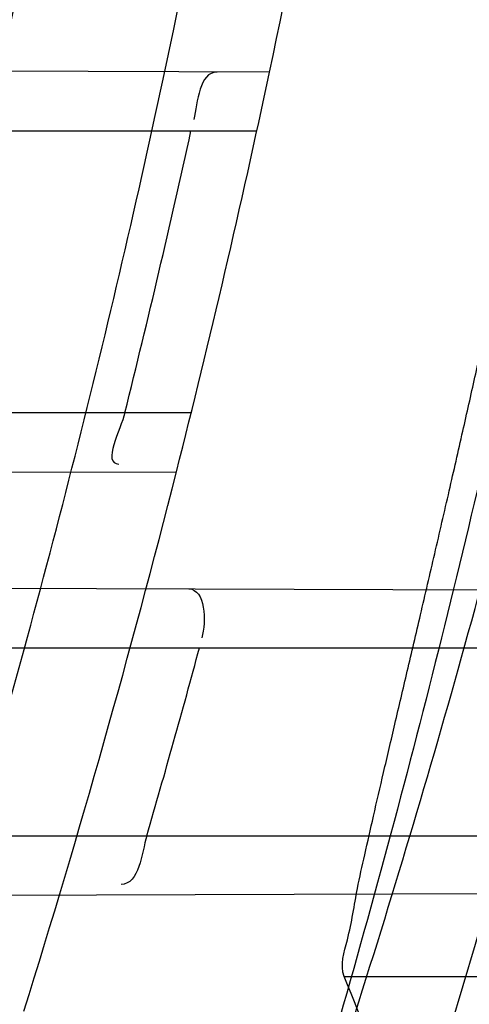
# Model space of a CAD drawing. Header units: millimetres. Extents: x 0 to 297, y 0 to 210.
# Tile 45 of 256: x 147.6188 to 147.6308, y 91.2743 to 91.3005. Entities that reach past the tile are written whole.
import ezdxf

# ---------------------------------------------------------------- set-up
doc = ezdxf.new("R2010")
doc.units = ezdxf.units.MM
doc.header["$LTSCALE"] = 16.335
doc.layers.get('0').update_dxf_attribs({"linetype": 'CONTINUOUS'})
for name, color, linetype in [('01_GLOBAL', 7, 'CONTINUOUS'), ('INTFCLR_1', 7, 'CONTINUOUS'), ('INTFCLR_144815', 7, 'CONTINUOUS')]:
    doc.layers.add(name, color=color, linetype=linetype)

msp = doc.modelspace()

# ---------------------------------------------------------------- linework, layer by layer
at = {"color": 7, "linetype": 'Continuous'}
msp.add_circle((148.0808034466, 92.1164639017), 1.9, dxfattribs=at)
at = {"color": 9, "linetype": 'Continuous'}
msp.add_arc((148.0808034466, 92.1164639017), 1.8756493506, 182.9674534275, 267.0325465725, dxfattribs=at)
at = {"layer": '01_GLOBAL', "color": 7, "linetype": 'Continuous'}
msp.add_circle((148.0808034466, 92.1164639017), 1.925, dxfattribs=at)
at = {"layer": 'INTFCLR_1', "color": 9, "linetype": 'Continuous'}
for p, q in [((147.625444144, 91.2991323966), (147.6082710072, 91.29919234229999)), ((147.6074115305, 91.2975741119), (147.6251090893, 91.2975741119)), ((147.6233637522, 91.29007411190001), (147.6055405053, 91.29007411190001)), ((147.6055979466, 91.2884465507), (147.6229711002, 91.28850719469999)), ((147.6062380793, 91.28544943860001), (147.6496285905, 91.28529797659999)), ((147.6065565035, 91.2838241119), (147.649248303, 91.2838241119)), ((147.605059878, 91.27882411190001), (147.6479681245, 91.27882411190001)), ((147.6037535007, 91.27719011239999), (147.6475919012, 91.2773431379))]:
    msp.add_line(p, q, dxfattribs=at)
at = {"layer": 'INTFCLR_1', "color": 6, "linetype": 'Continuous'}
for centre, radius, start, end in [((147.3556636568, 91.35632411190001), 0.3017258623, 270, 90.00000002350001), ((147.3556636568, 91.35632411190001), 0.2867456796, 270, 90.00000002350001), ((147.3556636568, 91.35632411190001), 0.2757760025, 345.7642015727, 348.0308689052), ((147.3559002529, 91.3563211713), 0.2738324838, 345.999787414, 347.611664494), ((147.3552498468, 91.35632255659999), 0.2779552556, 343.8104319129, 344.8808162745)]:
    msp.add_arc(centre, radius, start, end, dxfattribs=at)
at = {"layer": 'INTFCLR_1', "color": 9, "linetype": 'Continuous'}
for centre, radius, start, end in [((147.3581086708, 91.3563246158), 0.2663864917, 346.8723352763, 13.1275089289), ((147.3580660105, 91.35632411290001), 0.2642402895, 346.8756062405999, 13.1243934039), ((147.3556636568, 91.35632411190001), 0.2757760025, 348.0308689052, 351.0719019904), ((147.3556636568, 91.35632411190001), 0.2757760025, 342.6651652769, 345.7642015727)]:
    msp.add_arc(centre, radius, start, end, dxfattribs=at)
for points, knots in [([(147.6239207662, 91.2630229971), (147.6245143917, 91.2646383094), (147.625677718, 91.2679000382), (147.6278942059, 91.2745147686), (147.6314905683, 91.2863879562), (147.6348253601, 91.3003236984), (147.6370274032, 91.31277865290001), (147.637953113, 91.3191383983), (147.6384308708, 91.3228167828), (147.6395335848, 91.3320514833), (147.6406793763, 91.34783064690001), (147.6404956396, 91.36644728), (147.639629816, 91.3785116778), (147.6390851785, 91.3840823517), (147.6386841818, 91.38778738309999), (147.6374452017, 91.3977872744), (147.6346320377, 91.41379988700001), (147.6305782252, 91.4294332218), (147.6276786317, 91.43871199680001), (147.6265880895, 91.4420309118), (147.6249290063, 91.4469198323), (147.621186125, 91.4571408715), (147.6147225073, 91.4721421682), (147.6073615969, 91.4863146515), (147.6022300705, 91.495037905), (147.59983173, 91.49892098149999), (147.598238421, 91.5014521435), (147.5939293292, 91.5081091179), (147.5867086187, 91.5183259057), (147.5766787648, 91.5307635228), (147.5681834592, 91.54008643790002), (147.5622490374, 91.5460455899), (147.5589678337, 91.54920070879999), (147.5544151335, 91.5534558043), (147.5480427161, 91.5590273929), (147.541144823, 91.5644332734), (147.5367712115, 91.56754354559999), (147.5346401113, 91.56897350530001), (147.533241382, 91.56987250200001), (147.5319885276, 91.57063788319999), (147.5308874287, 91.5712699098), (147.5299491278, 91.57176025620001), (147.5291251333, 91.5721478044), (147.5284918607, 91.5723508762), (147.5279419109, 91.57249513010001), (147.5276450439, 91.5721332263), (147.5279068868, 91.5716254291), (147.528285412, 91.5709843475), (147.528982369, 91.57009863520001), (147.5299093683, 91.56900729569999), (147.53099579, 91.56780618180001), (147.5321866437, 91.5665242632), (147.5339471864, 91.56466063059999), (147.5364529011, 91.56204119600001), (147.5411298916, 91.55713350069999), (147.546237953, 91.5516275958), (147.5508912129, 91.54636519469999), (147.5537675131, 91.54301891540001), (147.5583927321, 91.5375256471), (147.5654736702, 91.52862354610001), (147.5747566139, 91.5156719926), (147.581475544, 91.5050988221), (147.5858745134, 91.49757284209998), (147.5888592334, 91.492279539), (147.5940084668, 91.4826176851), (147.6008853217, 91.46802735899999), (147.605629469, 91.45586290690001), (147.6078360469, 91.44955591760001)], [0, 0, 0, 0, 0.0103792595, 0.0208842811, 0.0420721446, 0.0851858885, 0.1071984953, 0.1183380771, 0.123943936, 0.1295693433, 0.1744299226, 0.2192388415, 0.2417237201, 0.2473597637, 0.2529962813, 0.2641993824, 0.3081295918, 0.3509327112, 0.3614952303, 0.3667582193, 0.3720021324, 0.3926323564, 0.4323913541, 0.4704239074, 0.4888657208, 0.4934194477, 0.497950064, 0.5069039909, 0.5412450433, 0.5733438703, 0.6032118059, 0.6172673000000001, 0.6240601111, 0.6306649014, 0.6548506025, 0.6750843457, 0.6834913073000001, 0.6872123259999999, 0.6905622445, 0.6935176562, 0.6960693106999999, 0.6982084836, 0.6999280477, 0.7014829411, 0.7024060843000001, 0.7029587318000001, 0.7038763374, 0.7054334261, 0.7076628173, 0.7105600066, 0.714112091, 0.7174145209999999, 0.7211168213, 0.7295725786, 0.7392778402, 0.7620040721, 0.7748640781, 0.7816422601, 0.7886165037, 0.8181744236, 0.8502177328, 0.884679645, 0.8936796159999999, 0.902792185, 0.9213283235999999, 0.9597006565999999, 1, 1, 1, 1]), ([(147.5311764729, 91.57132411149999), (147.5318287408, 91.5713240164), (147.5336257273, 91.5703676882), (147.5357695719, 91.56920293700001), (147.5378575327, 91.5678745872), (147.540022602, 91.5664516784), (147.5444669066, 91.5633499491), (147.5514777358, 91.5579678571), (147.5579605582, 91.5524167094), (147.5625922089, 91.5481782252), (147.5659282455, 91.5450376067), (147.5719597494, 91.53910867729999), (147.580595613, 91.52983364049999), (147.5907946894, 91.51745818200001), (147.5981414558, 91.50728802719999), (147.6025258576, 91.5006611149), (147.60414614, 91.49814277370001), (147.6065841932, 91.4942808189), (147.6117989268, 91.48560842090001), (147.6192817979, 91.4715157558), (147.6258568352, 91.45659014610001), (147.6296645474, 91.44641925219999), (147.6313517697, 91.4415559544), (147.6324604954, 91.4382553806), (147.6354073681, 91.4290313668), (147.6395285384, 91.4134880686), (147.6423901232, 91.3975587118), (147.6436501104, 91.38761200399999), (147.6440578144, 91.3839275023), (147.6446115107, 91.3783882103), (147.6454917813, 91.3663917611), (147.6456786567, 91.3478767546), (147.6445135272, 91.3321854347), (147.6433925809, 91.3230036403), (147.6429068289, 91.3193455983), (147.6419655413, 91.31302046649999), (147.6397259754, 91.3006309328), (147.6363346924, 91.2867710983), (147.6326792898, 91.27496708), (147.6304259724, 91.2683893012), (147.6292433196, 91.26514577), (147.6286398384, 91.26353946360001)], [0, 0, 0, 0, 0.0056084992, 0.016622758, 0.0214510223, 0.0268121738, 0.0389184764, 0.0680276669, 0.1027789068, 0.1122614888, 0.1220107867, 0.1421735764, 0.1849752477, 0.2309092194, 0.2799812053, 0.2927645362, 0.2992310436, 0.3057293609, 0.3320345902, 0.3862266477, 0.4428037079, 0.4721337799, 0.479586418, 0.4870651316, 0.5020714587, 0.5628449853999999, 0.6251697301, 0.6410581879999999, 0.6490513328, 0.6570434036, 0.6889243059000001, 0.7524504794, 0.8160576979, 0.8240355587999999, 0.8319861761, 0.8477866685, 0.8790166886, 0.9402183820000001, 0.9703167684, 0.9852456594, 1, 1, 1, 1]), ([(147.6078360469, 91.44955591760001), (147.6101299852, 91.44299922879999), (147.6142956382, 91.42952576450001), (147.6182613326, 91.4122075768), (147.6202192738, 91.4006412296), (147.6210065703, 91.39518478), (147.6214994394, 91.3915132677), (147.6227052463, 91.3813993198), (147.623864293, 91.3647211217), (147.6237011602, 91.3479837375), (147.6230932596, 91.3377512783), (147.6228153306, 91.3340172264), (147.6223459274, 91.32845986), (147.6210514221, 91.316626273), (147.6180380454, 91.29878467), (147.6143540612, 91.28396869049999), (147.6118533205, 91.2754656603), (147.6108389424, 91.2721312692), (147.6090123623, 91.2664116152), (147.6051536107, 91.2553712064), (147.5989882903, 91.2403218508), (147.5926455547, 91.22739948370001), (147.588554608, 91.2198568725), (147.5870705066, 91.21719653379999), (147.5848652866, 91.2133153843), (147.5801153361, 91.2053160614), (147.5725777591, 91.1938048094), (147.5633378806, 91.1812395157), (147.5566749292, 91.173042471), (147.5528339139, 91.16854333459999), (147.551385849, 91.16686409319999), (147.5489422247, 91.1640712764), (147.5444265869, 91.1590434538), (147.5395205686, 91.15382001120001), (147.5350750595, 91.14916276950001), (147.5324472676, 91.14642530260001), (147.5302613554, 91.14401157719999), (147.5288390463, 91.1424858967), (147.5269884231, 91.13966284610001), (147.5301672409, 91.1409193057), (147.5319512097, 91.141994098), (147.5341146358, 91.14331988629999), (147.5360112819, 91.14459412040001), (147.5382932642, 91.1461762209), (147.5413846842, 91.14844087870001), (147.5453415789, 91.15151625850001), (147.5512543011, 91.1563820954), (147.5565470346, 91.16112874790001), (147.5611780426, 91.16556996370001), (147.5644972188, 91.16884566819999), (147.5704790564, 91.1750133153), (147.5790048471, 91.18463110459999), (147.5890158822, 91.1974187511), (147.5961841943, 91.2078944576), (147.6004450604, 91.21470752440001), (147.6020181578, 91.21729598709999), (147.6043852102, 91.2212675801), (147.6094401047, 91.23018520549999), (147.6166547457, 91.24466011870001), (147.621618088, 91.2567571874), (147.6239207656, 91.2630229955)], [0, 0, 0, 0, 0.0419449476, 0.0850695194, 0.1071739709, 0.1127634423, 0.1183584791, 0.1295423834, 0.1742656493, 0.2191961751, 0.2304978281, 0.2361598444, 0.2418057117, 0.2641744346, 0.3080240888, 0.3509528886, 0.3562644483, 0.3615432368, 0.3719979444, 0.3925183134, 0.4321501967, 0.4701192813, 0.4793724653, 0.4839620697, 0.48851378, 0.5063269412, 0.5401307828, 0.5715496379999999, 0.6004673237, 0.6038923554, 0.6072711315, 0.6138564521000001, 0.6263016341, 0.6480618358, 0.6572019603, 0.6650284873, 0.6713159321, 0.6759369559, 0.6799952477, 0.6841765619, 0.6887949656, 0.6950107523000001, 0.6986911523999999, 0.7027318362, 0.7117342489, 0.7218512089, 0.7329803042, 0.7579718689, 0.7647510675, 0.7717251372, 0.7861300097, 0.8166264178, 0.8492835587, 0.8841348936, 0.8932111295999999, 0.8978052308, 0.9024247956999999, 0.92112918, 0.9596906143, 1, 1, 1, 1]), ([(147.5311764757, 91.1413241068), (147.5310781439, 91.14132411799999), (147.5308373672, 91.14137158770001), (147.5308497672, 91.1418044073), (147.5311074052, 91.1422497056), (147.5315528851, 91.142911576), (147.5322318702, 91.14373533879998), (147.5335407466, 91.1452190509), (147.5355593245, 91.1473348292), (147.5383533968, 91.1501930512), (147.5428736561, 91.1547964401), (147.5478811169, 91.1599991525), (147.5524841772, 91.1649963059), (147.5549756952, 91.16777374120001), (147.5564519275, 91.1694435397), (147.5603658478, 91.1739155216), (147.5671547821, 91.1820635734), (147.5765732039, 91.1945612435), (147.5842592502, 91.2060163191), (147.5891039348, 91.21397962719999), (147.5913524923, 91.217842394), (147.5928653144, 91.2204893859), (147.5970335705, 91.2279909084), (147.6034974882, 91.24084499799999), (147.6097854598, 91.25582728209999), (147.6137211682, 91.2668203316), (147.6155837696, 91.27251442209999), (147.6166180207, 91.2758335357), (147.6191666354, 91.28429392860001), (147.6229221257, 91.2990378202), (147.6259956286, 91.3168025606), (147.6273158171, 91.32858523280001), (147.6277944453, 91.33411784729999), (147.6280778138, 91.3378349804), (147.6286975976, 91.3480207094), (147.6288639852, 91.364684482), (147.6276820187, 91.3812878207), (147.6264527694, 91.3913544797), (147.6259502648, 91.39500924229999), (147.6251474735, 91.4004414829), (147.6231505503, 91.4119586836), (147.6191057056, 91.4292020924), (147.6148598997, 91.44260751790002), (147.6125223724, 91.4491302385)], [0, 0, 0, 0, 0.0008731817, 0.001718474, 0.0032338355, 0.0055641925, 0.0087322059, 0.0127298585, 0.0231213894, 0.0346993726, 0.0482226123, 0.08041255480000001, 0.0988155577, 0.1085507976, 0.1135449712, 0.1186069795, 0.1613231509, 0.207686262, 0.2575123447, 0.2837454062, 0.2904461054, 0.2972015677, 0.3108182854, 0.366650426, 0.4248609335, 0.4549769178, 0.4703146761, 0.4780576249, 0.4858477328, 0.5487775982, 0.6130123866, 0.6457680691, 0.6540347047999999, 0.6623246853, 0.6788711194, 0.7446474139, 0.8101273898, 0.8265053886, 0.8346996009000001, 0.8428861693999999, 0.8752668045, 0.9384714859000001, 1, 1, 1, 1])]:
    msp.add_open_spline(points, degree=3, knots=knots, dxfattribs=at)
at = {"layer": 'INTFCLR_1', "color": 6, "linetype": 'Continuous'}
for points, knots in [([(147.5524190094, 91.57132411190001), (147.5518087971, 91.57132411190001), (147.5529114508, 91.5692236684), (147.5538583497, 91.5680649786), (147.5554058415, 91.56603172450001), (147.5573153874, 91.5637319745), (147.5597564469, 91.56079692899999), (147.5626098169, 91.5573885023), (147.5656703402, 91.5536813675), (147.5686923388, 91.5499560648), (147.571505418, 91.54640770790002), (147.5740879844, 91.5430774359), (147.5764364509, 91.53997985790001), (147.5785589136, 91.53711993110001), (147.5804701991, 91.53449113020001), (147.5821890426, 91.5320821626), (147.5837330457, 91.529879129), (147.5851142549, 91.527876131), (147.5863481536, 91.5260600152), (147.5874498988, 91.5244157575), (147.5884368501, 91.52292425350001), (147.5893145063, 91.52158304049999), (147.590301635, 91.52005887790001), (147.5913416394, 91.5184318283), (147.5924164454, 91.51672483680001), (147.5934051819, 91.5151347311), (147.5944675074, 91.51340362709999), (147.5954727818, 91.51173989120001), (147.5963989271, 91.5101860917), (147.5972040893, 91.50882047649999), (147.5980924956, 91.5072948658), (147.5990691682, 91.5055946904), (147.6001439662, 91.503694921), (147.6013258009, 91.5015697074), (147.6026254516, 91.49918624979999), (147.6040567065, 91.4965029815), (147.6056293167, 91.4934797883), (147.6073520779, 91.49007026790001), (147.6092357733, 91.4862176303), (147.6112959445, 91.48184252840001), (147.6135459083, 91.4768493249), (147.6159975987, 91.4711159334), (147.6186600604, 91.46449556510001), (147.621540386, 91.45677847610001), (147.6245995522, 91.4477874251), (147.6276353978, 91.43777021), (147.6304347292, 91.4271489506), (147.6328479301, 91.41640510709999), (147.6348548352, 91.405631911), (147.6364550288, 91.3948720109), (147.6376568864, 91.3841237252), (147.6384643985, 91.3734124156), (147.6388848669, 91.3627276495), (147.638923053, 91.3520862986), (147.6385832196, 91.34147856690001), (147.6378679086, 91.3309058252), (147.6367790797, 91.3203765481), (147.6353146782, 91.30986953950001), (147.6334744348, 91.2993988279), (147.6312492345, 91.2889416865), (147.6286373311, 91.27851137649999), (147.6256726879, 91.26825261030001), (147.6225298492, 91.2586638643), (147.6194333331, 91.2501513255), (147.6165578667, 91.24288110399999), (147.613914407, 91.2366339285), (147.6114912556, 91.23122494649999), (147.6092772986, 91.2265132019), (147.6072566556, 91.222383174), (147.6054148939, 91.2187488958), (147.6037381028, 91.2155404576), (147.6022167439, 91.21270536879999), (147.6008394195, 91.21019779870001), (147.5995919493, 91.20797263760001), (147.5984619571, 91.205992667), (147.5974378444, 91.2042264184), (147.5965123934, 91.2026529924), (147.5956788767, 91.20125348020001), (147.5947260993, 91.1996710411), (147.5936842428, 91.1979643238), (147.5924549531, 91.195983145), (147.5913949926, 91.1943013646), (147.5904087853, 91.1927574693), (147.5895314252, 91.19139819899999), (147.5885421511, 91.1898833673), (147.5874297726, 91.1882012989), (147.5861816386, 91.18634056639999), (147.5847816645, 91.18428595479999), (147.5832139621, 91.18202299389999), (147.5814607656, 91.179538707), (147.5795082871, 91.1768262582), (147.5773377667, 91.1738741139), (147.5749300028, 91.1706720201), (147.5722786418, 91.16722855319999), (147.5693828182, 91.16355418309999), (147.5662651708, 91.1596930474), (147.5630841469, 91.155829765), (147.5601062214, 91.152268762), (147.5575479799, 91.1491965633), (147.5555504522, 91.14679617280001), (147.5539276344, 91.14467529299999), (147.5529496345, 91.1434806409), (147.5517963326, 91.1413241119), (147.5524190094, 91.1413241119)], [0, 0, 0, 0, 0.0038604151, 0.0075016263, 0.0124785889, 0.0188917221, 0.0268498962, 0.0364677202, 0.04706947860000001, 0.0572444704, 0.0668187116, 0.0757144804, 0.08390538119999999, 0.0914099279, 0.098245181, 0.1044667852, 0.1101313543, 0.1152642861, 0.1198589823, 0.1240215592, 0.1277856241, 0.1311734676, 0.1341617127, 0.1392736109, 0.1433897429, 0.1469230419, 0.1511192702, 0.1562389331, 0.1592204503, 0.1625628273, 0.1662680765, 0.1703891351, 0.1749670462, 0.1800766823, 0.185772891, 0.1921413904, 0.1993155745, 0.2073310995, 0.2163076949, 0.2264451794, 0.2379233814, 0.250953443, 0.2658909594, 0.2830621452, 0.3030578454, 0.3259639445, 0.3492662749, 0.372530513, 0.3956109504, 0.4185782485, 0.4413347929, 0.4640172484, 0.48651927, 0.5089682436, 0.5313242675, 0.553647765, 0.5759939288, 0.5982772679, 0.6207473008, 0.6432362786, 0.6658996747, 0.6887559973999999, 0.7107777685, 0.7297237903, 0.7460531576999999, 0.7602331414, 0.7726347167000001, 0.7835467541, 0.7931663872, 0.8017211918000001, 0.8093215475, 0.8160683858, 0.8220758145, 0.8274205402, 0.8322066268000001, 0.8364980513, 0.8403368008, 0.8437547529, 0.8468031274, 0.8520223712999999, 0.8564046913, 0.8615533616, 0.8645986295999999, 0.8679945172, 0.8717882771, 0.8760445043, 0.8807522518, 0.8859628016, 0.8917731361, 0.8981681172, 0.9051985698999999, 0.9129160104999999, 0.9213486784, 0.9305434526, 0.9404096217, 0.9509435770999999, 0.9619432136, 0.9720502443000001, 0.9803711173, 0.9870628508, 0.9922716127, 0.99606073, 1, 1, 1, 1]), ([(147.5524190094, 91.1413241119), (147.5531143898, 91.1413241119), (147.5543203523, 91.14213679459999), (147.5561744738, 91.14325300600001), (147.5583002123, 91.1447976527), (147.560928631, 91.14681022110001), (147.5640582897, 91.14937974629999), (147.5675074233, 91.15237487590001), (147.5710070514, 91.1555769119), (147.574310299, 91.1587419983), (147.5773371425, 91.16175781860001), (147.5800923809, 91.16460395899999), (147.5825889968, 91.1672661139), (147.5848455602, 91.1697411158), (147.5868773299, 91.1720281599), (147.5887011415, 91.1741288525), (147.5903405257, 91.1760572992), (147.5918089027, 91.1778176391), (147.59312239, 91.1794189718), (147.5942950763, 91.1808709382), (147.5953447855, 91.18218881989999), (147.5962981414, 91.1834007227), (147.5972372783, 91.1846080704), (147.5982377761, 91.1859099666), (147.5992999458, 91.187311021), (147.6003509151, 91.1887170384), (147.6013832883, 91.1901164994), (147.6024574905, 91.19159267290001), (147.6036466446, 91.1932514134), (147.6049757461, 91.1951365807), (147.6064609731, 91.1972842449), (147.6081179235, 91.19973355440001), (147.6099603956, 91.2025250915), (147.6120026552, 91.20570886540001), (147.6142665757, 91.2093548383), (147.6167734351, 91.21354352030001), (147.6195429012, 91.2183732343), (147.6225956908, 91.2239740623), (147.6259494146, 91.23049845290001), (147.6296263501, 91.2381747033), (147.6335547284, 91.2471120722), (147.6374822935, 91.2570297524), (147.6411546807, 91.26748627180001), (147.6444163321, 91.27808548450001), (147.6472390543, 91.28872386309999), (147.6496322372, 91.2993899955), (147.6515947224, 91.3100274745), (147.6531423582, 91.3206651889), (147.6542785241, 91.3312578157), (147.6550140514, 91.3418222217), (147.655355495, 91.3523479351), (147.6553083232, 91.36283677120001), (147.6548760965, 91.3732949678), (147.6540611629, 91.3837158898), (147.6528633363, 91.39410400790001), (147.6512816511, 91.40445780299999), (147.649316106, 91.4147614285), (147.6469588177, 91.4250379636), (147.6442058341, 91.4352745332), (147.6410435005, 91.44548298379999), (147.6374805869, 91.4556114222), (147.6336594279, 91.4652777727), (147.6298256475, 91.47403311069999), (147.6262354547, 91.48156843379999), (147.6229615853, 91.48797792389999), (147.6199846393, 91.4934796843), (147.617284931, 91.4982265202), (147.6148405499, 91.5023464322), (147.6126315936, 91.50593695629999), (147.6106351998, 91.50908022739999), (147.6088346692, 91.5118359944), (147.6072125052, 91.5142588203), (147.6057564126, 91.51638728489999), (147.6044486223, 91.5182624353), (147.6032796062, 91.51991080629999), (147.6022307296, 91.5213681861), (147.6012884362, 91.5226603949), (147.6003875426, 91.52388111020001), (147.599451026, 91.5251356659), (147.5984191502, 91.5265005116), (147.5973563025, 91.52788680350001), (147.5962900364, 91.5292585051), (147.5952102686, 91.5306298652), (147.5940251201, 91.53211414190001), (147.5927013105, 91.5337461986), (147.5912185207, 91.535542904), (147.5895625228, 91.5375118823), (147.5877136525, 91.5396634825), (147.5856554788, 91.54200321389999), (147.583366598, 91.5445380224), (147.5808303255, 91.5472668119), (147.5780323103, 91.5501828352), (147.5749547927, 91.55327492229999), (147.5715984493, 91.5565159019), (147.5680191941, 91.55981674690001), (147.5644644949, 91.5629254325), (147.5612102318, 91.5656152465), (147.5584715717, 91.5677235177), (147.5562664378, 91.5693347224), (147.5543599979, 91.57048668), (147.5531273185, 91.57132411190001), (147.5524190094, 91.57132411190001)], [0, 0, 0, 0, 0.0042187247, 0.0081401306, 0.0133978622, 0.0200459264, 0.0282638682, 0.0379443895, 0.0477615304, 0.05703690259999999, 0.0656973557, 0.0736821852, 0.0810680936, 0.0878383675, 0.0940009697, 0.0996271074, 0.1047154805, 0.1093563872, 0.1135342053, 0.1172803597, 0.1206792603, 0.1237557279, 0.1266349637, 0.1299589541, 0.1337168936, 0.1373013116, 0.1406085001, 0.1442672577, 0.148377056, 0.1529904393, 0.1582606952, 0.164218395, 0.1709303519, 0.1785521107, 0.1871652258, 0.1969659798, 0.2081658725, 0.2209392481, 0.2356613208, 0.2526660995, 0.2725685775, 0.2948769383, 0.3173640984, 0.3397873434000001, 0.3621386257, 0.3841211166, 0.4060891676, 0.4277469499, 0.4493218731, 0.470705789, 0.4919793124, 0.5131981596, 0.5343255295, 0.5554668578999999, 0.5765984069, 0.5977513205, 0.6189954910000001, 0.6402209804, 0.6617015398, 0.6832900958, 0.7050415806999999, 0.7268239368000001, 0.7463339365, 0.7630160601, 0.7774553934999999, 0.7899931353, 0.8009638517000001, 0.8105830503, 0.8190545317, 0.8265380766, 0.8331730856, 0.8390248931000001, 0.8442268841, 0.8488182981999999, 0.8528943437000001, 0.8564866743, 0.8597116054, 0.8625968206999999, 0.8656908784, 0.8692094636, 0.8729771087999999, 0.8762884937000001, 0.879749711, 0.8835661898, 0.8878115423, 0.8924986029, 0.8976989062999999, 0.9034198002, 0.9097088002, 0.9166034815, 0.9241390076, 0.9323094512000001, 0.9411199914, 0.9506041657, 0.9606137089, 0.9706541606, 0.9792553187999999, 0.9862062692, 0.9916647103, 0.9957028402, 1, 1, 1, 1])]:
    msp.add_open_spline(points, degree=3, knots=knots, dxfattribs=at)
for points in [[(147.6240491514, 91.299137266), (147.6235806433, 91.2991389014), (147.6235301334, 91.29833324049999), (147.6234296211, 91.2978756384)], [(147.6215984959, 91.29007411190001), (147.6214878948, 91.2896305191), (147.6209830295, 91.2887101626), (147.6214401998, 91.2887117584)], [(147.6232965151, 91.28538989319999), (147.6237458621, 91.2853883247), (147.6237620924, 91.2845214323), (147.6236448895, 91.28408763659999)], [(147.6221826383, 91.27882411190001), (147.6220465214, 91.27835527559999), (147.6219846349, 91.2775319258), (147.6214964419, 91.2775302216)]]:
    msp.add_open_spline(points, degree=3, dxfattribs=at)
at = {"layer": 'INTFCLR_144815', "color": 9, "linetype": 'Continuous'}
msp.add_line((147.6274330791, 91.2750824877), (147.6430634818, 91.2750824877), dxfattribs=at)
at = {"layer": 'INTFCLR_144815', "color": 6, "linetype": 'Continuous'}
for radius in [0.3190566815, 0.3040475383]:
    msp.add_circle((147.3556636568, 91.35632411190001), radius, dxfattribs=at)
for radius, start, end in [(0.4398395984, 313.9937911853, 154.5150993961), (0.3241269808, 308.490992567, 51.50900743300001), (0.3391361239, 316.9838592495, 43.0161407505), (0.3200091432, 313.9992414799, 46.00075850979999)]:
    msp.add_arc((147.3556636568, 91.35632411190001), radius, start, end, dxfattribs=at)
at = {"layer": 'INTFCLR_144815', "color": 9, "linetype": 'Continuous'}
for centre, radius, start, end in [((147.3556636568, 91.35632411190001), 0.4080560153, 292.4997540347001, 54.0964566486), ((147.3556636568, 91.35632411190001), 0.3298406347, 314.0862202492, 45.9137797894), ((147.3556636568, 91.35632411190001), 0.3219531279, 313.8592910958, 46.1407088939), ((147.3556636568, 91.35632411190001), 0.3198467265, 314.0319604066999, 45.9680396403), ((147.3556636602, 91.3563241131), 0.3681108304, 292.4997540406, 16.610836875), ((147.3556636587, 91.3563241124), 0.3618983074, 311.2505121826, 12.701512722)]:
    msp.add_arc(centre, radius, start, end, dxfattribs=at)
at = {"layer": 'INTFCLR_144815', "color": 6, "linetype": 'Continuous'}
msp.add_ellipse((147.3556636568, 91.0812646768), major_axis=(0, 0.4127988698), ratio=0.7456587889, start_param=-1.0919724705, end_param=-1.0820479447, dxfattribs=at)
for points, knots in [([(147.5784687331, 91.13382420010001), (147.5781248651, 91.1338305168), (147.5784667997, 91.1351065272), (147.5789335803, 91.13570228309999), (147.5794381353, 91.13651419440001), (147.5799269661, 91.13721519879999), (147.5805020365, 91.13802435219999), (147.581162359, 91.13892311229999), (147.5819099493, 91.1399218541), (147.5827456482, 91.1410217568), (147.5836709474, 91.1422277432), (147.5846879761, 91.1435451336), (147.5857985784, 91.1449795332), (147.5870029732, 91.14653486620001), (147.5882990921, 91.1482126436), (147.5896836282, 91.1500132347), (147.5911548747, 91.15193951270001), (147.5927145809, 91.15399936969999), (147.5943650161, 91.15620210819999), (147.596103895, 91.1585517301), (147.5979255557, 91.16104816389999), (147.599823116, 91.1636899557), (147.6017910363, 91.1664778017), (147.6038223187, 91.1694105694), (147.6059091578, 91.17248603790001), (147.6080430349, 91.17570086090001), (147.610214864, 91.17905059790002), (147.6124151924, 91.1825298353), (147.6146343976, 91.1861323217), (147.6168628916, 91.189851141), (147.6190913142, 91.19367890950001), (147.6213106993, 91.1976079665), (147.6235126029, 91.2016305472), (147.6256891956, 91.2057389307), (147.6278333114, 91.2099255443), (147.6299384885, 91.2141830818), (147.631998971, 91.2185045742), (147.6340096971, 91.22288344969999), (147.635966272, 91.22731357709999), (147.6378649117, 91.23178925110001), (147.6397023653, 91.2363051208), (147.6414762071, 91.24085704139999), (147.6431808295, 91.2454316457), (147.6448144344, 91.2500236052), (147.6463777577, 91.25463405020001), (147.6478725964, 91.25926866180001), (147.6492992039, 91.2639290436), (147.6506556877, 91.2686094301), (147.651941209, 91.2733071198), (147.653154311, 91.27801617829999), (147.6542942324, 91.28273212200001), (147.6553612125, 91.2874541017), (147.656355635, 91.2921819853), (147.6572778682, 91.2969157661), (147.6581281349, 91.3016549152), (147.6589065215, 91.306398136), (147.6596131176, 91.31114385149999), (147.6602481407, 91.31589110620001), (147.6608118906, 91.3206396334), (147.6613046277, 91.32538908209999), (147.6617265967, 91.3301391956), (147.6620780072, 91.33488963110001), (147.6623590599, 91.33964034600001), (147.662569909, 91.3443911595), (147.6627106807, 91.34914211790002), (147.6627814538, 91.35389307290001), (147.6627822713, 91.3586440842), (147.6627131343, 91.3633950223), (147.6625740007, 91.3681459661), (147.6623647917, 91.3728967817), (147.6620853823, 91.37764750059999), (147.6617356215, 91.38239791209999), (147.6613153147, 91.3871479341), (147.6608242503, 91.3918972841), (147.6602621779, 91.39664575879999), (147.6596288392, 91.4013929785), (147.6589239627, 91.40613849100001), (147.6581472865, 91.4108816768), (147.6572985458, 91.41562188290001), (147.6563774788, 91.4203583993), (147.6553839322, 91.4250899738), (147.654317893, 91.42981488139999), (147.6531794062, 91.4345314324), (147.6519684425, 91.4392384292), (147.6506848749, 91.4439351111), (147.6493287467, 91.44862012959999), (147.6479004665, 91.4532910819), (147.6464007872, 91.4579448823), (147.6448306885, 91.4625782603), (147.6431912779, 91.4671880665), (147.6414839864, 91.4717707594), (147.6397106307, 91.47632235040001), (147.6378734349, 91.4808384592), (147.6359750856, 91.48531428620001), (147.6340187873, 91.48974459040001), (147.6320083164, 91.4941236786), (147.6299480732, 91.4984454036), (147.6278431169, 91.5027031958), (147.6256991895, 91.506890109), (147.623522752, 91.51099883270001), (147.6213209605, 91.5150218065), (147.6191016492, 91.51895129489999), (147.6168732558, 91.5227795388), (147.6146447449, 91.5264988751), (147.6124254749, 91.53010191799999), (147.6102250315, 91.53358175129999), (147.6080530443, 91.53693210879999), (147.6059189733, 91.54014756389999), (147.6038319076, 91.5432236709), (147.6018003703, 91.5461570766), (147.5998321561, 91.54894557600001), (147.5979341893, 91.551588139), (147.5961124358, 91.5540848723), (147.5943718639, 91.55643693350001), (147.5927164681, 91.55864638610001), (147.5911492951, 91.5607160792), (147.5896725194, 91.5626494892), (147.5882875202, 91.564450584), (147.5869950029, 91.5661236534), (147.5857951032, 91.5676731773), (147.5846874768, 91.5691037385), (147.5836714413, 91.5704198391), (147.5827460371, 91.5716259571), (147.5819101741, 91.5727260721), (147.5811625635, 91.57372483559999), (147.5805021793, 91.5746236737), (147.57992705, 91.5754329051), (147.5794381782, 91.57613396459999), (147.5789336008, 91.57694590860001), (147.5784668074, 91.5775416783), (147.578124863, 91.57881770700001), (147.5784687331, 91.5788240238)], [0, 0, 0, 0, 0.0021236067, 0.0044659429, 0.005996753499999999, 0.007775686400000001, 0.0098091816, 0.0121043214, 0.0146687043, 0.0175100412, 0.0206343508, 0.0240542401, 0.0277864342, 0.0318356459, 0.0362005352, 0.040877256, 0.0458603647, 0.0511668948, 0.0568307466, 0.06285557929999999, 0.0692156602, 0.07591263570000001, 0.0829392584, 0.09028590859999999, 0.0979403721, 0.1058876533, 0.114110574, 0.1225900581, 0.1313055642, 0.140235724, 0.1493588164, 0.1586532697, 0.1680981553, 0.1776734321, 0.1873601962, 0.1971407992, 0.2069991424, 0.2169205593, 0.2268918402, 0.236901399, 0.2469387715, 0.256994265, 0.2670652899, 0.2770813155, 0.2870874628, 0.2971238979, 0.3071487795, 0.3171804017, 0.3272115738, 0.3372204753, 0.347205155, 0.3571681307, 0.3671107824, 0.3770356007, 0.3869457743, 0.396839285, 0.4067137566, 0.4165706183, 0.4264117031, 0.436238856, 0.4460529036, 0.4558561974, 0.465649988, 0.4754369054, 0.4852183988, 0.4949970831, 0.5047743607, 0.514552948, 0.5243342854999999, 0.5341210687, 0.5439147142, 0.5537177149, 0.5635313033, 0.5733577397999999, 0.5831983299, 0.5930548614, 0.6029285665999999, 0.6128203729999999, 0.6227310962, 0.6326618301, 0.642613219, 0.6525827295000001, 0.6625684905, 0.6725713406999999, 0.6825918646, 0.692631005, 0.7026858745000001, 0.7127502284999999, 0.7228203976, 0.7328919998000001, 0.7429592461, 0.7530154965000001, 0.7630529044, 0.7730624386, 0.783033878, 0.7929554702, 0.8028140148, 0.8125949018, 0.8222819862, 0.8318577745, 0.8413032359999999, 0.8505983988, 0.8597223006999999, 0.868653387, 0.8773699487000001, 0.8858505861, 0.894074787, 0.9020233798, 0.9096791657, 0.9170272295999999, 0.9240552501, 0.9307537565, 0.9371162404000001, 0.9431389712, 0.9488208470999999, 0.9541629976, 0.959168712, 0.963842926, 0.9681919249, 0.9722229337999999, 0.9759438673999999, 0.9793632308, 0.9824892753, 0.9853304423, 0.9878949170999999, 0.9901903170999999, 0.992224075, 0.994003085, 0.9955339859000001, 0.9978763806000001, 1, 1, 1, 1]), ([(147.5857237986, 91.57132411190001), (147.5853758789, 91.57132411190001), (147.5856994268, 91.5700334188), (147.5861425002, 91.5694166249), (147.5866231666, 91.5685877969), (147.5870888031, 91.56787103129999), (147.587636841, 91.56704452), (147.5882660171, 91.566126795), (147.5889780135, 91.5651078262), (147.5897734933, 91.5639864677), (147.590653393, 91.5627583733), (147.5916183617, 91.5614199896), (147.592668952, 91.55996724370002), (147.5938053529, 91.5583961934), (147.5950274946, 91.5567027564), (147.5963347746, 91.55488309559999), (147.5977261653, 91.55293344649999), (147.5991999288, 91.5508505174), (147.6007536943, 91.5486313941), (147.6023842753, 91.5462738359), (147.6040876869, 91.5437763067), (147.605859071, 91.5411381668), (147.6076927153, 91.5383597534), (147.6095821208, 91.5354424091), (147.6115200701, 91.5323885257), (147.6134987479, 91.5292015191), (147.6155098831, 91.52588577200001), (147.6175449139, 91.5224465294), (147.6195951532, 91.5188897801), (147.6216519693, 91.5152220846), (147.6237069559, 91.51145038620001), (147.6257520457, 91.50758188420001), (147.6277796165, 91.5036238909), (147.6297825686, 91.4995837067), (147.6317543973, 91.4954684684), (147.633689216, 91.4912850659), (147.635581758, 91.48704008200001), (147.6374273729, 91.48273972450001), (147.6392219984, 91.4783897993), (147.6409621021, 91.4739957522), (147.6426447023, 91.46956251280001), (147.6442672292, 91.46509473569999), (147.6458276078, 91.4605964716), (147.6473240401, 91.4560716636), (147.6487551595, 91.4515235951), (147.6501197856, 91.4469555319), (147.6514170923, 91.4423700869), (147.6526463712, 91.4377699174), (147.6538071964, 91.43315704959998), (147.6548992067, 91.4285336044), (147.6559222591, 91.42390110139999), (147.6568762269, 91.41926123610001), (147.6577611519, 91.41461511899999), (147.6585770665, 91.40996406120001), (147.6593241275, 91.4053087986), (147.6600024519, 91.4006503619), (147.6606122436, 91.3959892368), (147.6611536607, 91.39132621), (147.6616269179, 91.3866615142), (147.662032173, 91.38199575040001), (147.6623696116, 91.3773290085), (147.6626393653, 91.3726617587), (147.6628415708, 91.3679939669), (147.6629763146, 91.3633260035), (147.6630436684, 91.3586577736), (147.6630436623, 91.35398960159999), (147.6629762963, 91.34932138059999), (147.6628415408, 91.34465342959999), (147.662639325, 91.33998567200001), (147.6623695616, 91.3353184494), (147.6620321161, 91.3306517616), (147.6616268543, 91.3259860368), (147.6611535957, 91.32132141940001), (147.6606121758, 91.31665843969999), (147.6600023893, 91.31199741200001), (147.659324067, 91.3073390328), (147.6585770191, 91.30268388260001), (147.6577611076, 91.29803286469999), (147.6568762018, 91.2933868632), (147.6559222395, 91.2887470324), (147.6548992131, 91.28411464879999), (147.6538072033, 91.2794912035), (147.6526464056, 91.27487844), (147.6514171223, 91.2702782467), (147.6501198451, 91.2656928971), (147.6487552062, 91.2611247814), (147.6473241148, 91.256576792), (147.6458276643, 91.2520519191), (147.6442673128, 91.2475537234), (147.6426447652, 91.24308588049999), (147.6409621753, 91.23865265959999), (147.6392220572, 91.23425857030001), (147.6374274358, 91.2299086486), (147.6355818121, 91.225608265), (147.6336892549, 91.2213632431), (147.6317544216, 91.2171798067), (147.6297825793, 91.2130645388), (147.6277796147, 91.209024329), (147.6257520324, 91.20506631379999), (147.6237069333, 91.2011977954), (147.6216519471, 91.1974260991), (147.6195951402, 91.1937584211), (147.6175449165, 91.1902016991), (147.6155099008, 91.1867624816), (147.613498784, 91.18344676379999), (147.6115201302, 91.1802597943), (147.6095822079, 91.177205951), (147.6076928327, 91.17428865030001), (147.6058592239, 91.1715102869), (147.6040878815, 91.1688722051), (147.6023844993, 91.1663747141), (147.6007539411, 91.16401718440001), (147.5992001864, 91.1617980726), (147.5977264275, 91.15971514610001), (147.5963350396, 91.1577654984), (147.5950277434, 91.15594581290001), (147.5938055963, 91.15425236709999), (147.5926691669, 91.15268127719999), (147.5916185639, 91.1512285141), (147.5906535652, 91.1498900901), (147.5897736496, 91.1486619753), (147.5889781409, 91.1475405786), (147.5882661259, 91.14652158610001), (147.5876369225, 91.14560382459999), (147.5870888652, 91.14477728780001), (147.5866232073, 91.1440604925), (147.5861425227, 91.14323163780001), (147.585699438, 91.1426148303), (147.5853758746, 91.1413241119), (147.5857237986, 91.1413241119)], [0, 0, 0, 0, 0.0022415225, 0.0046949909, 0.0062948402, 0.0081515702, 0.0102713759, 0.0126610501, 0.0153273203, 0.0182777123, 0.0215194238, 0.0250604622, 0.0289080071, 0.0330699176, 0.0375525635, 0.0423627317, 0.0475050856, 0.0529841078, 0.05880161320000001, 0.0649581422, 0.07145189, 0.07827835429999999, 0.08543053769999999, 0.0928988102, 0.1006709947, 0.1087324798, 0.1170666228, 0.1256550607, 0.1344781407, 0.1435153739, 0.1527460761, 0.1621498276, 0.1717063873, 0.1813963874, 0.1912015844, 0.2011049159, 0.2110906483, 0.2211444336, 0.2312534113, 0.241406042, 0.2515916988, 0.2618021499, 0.2720286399, 0.2822654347, 0.2925056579, 0.3027455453, 0.312979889, 0.3232065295, 0.3334216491, 0.3436244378, 0.3538122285, 0.3639852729, 0.3741416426, 0.3842825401, 0.3944068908, 0.4045165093, 0.4146106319, 0.4246916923, 0.4347594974, 0.444816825, 0.4548636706, 0.4649030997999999, 0.474935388, 0.4849637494, 0.494988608, 0.5050132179, 0.5150380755, 0.5250663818, 0.5350986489, 0.5451379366, 0.5551847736, 0.565241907, 0.5753096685, 0.5853904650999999, 0.5954845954, 0.6055938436, 0.615718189, 0.6258587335, 0.636015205, 0.6461877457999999, 0.6563757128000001, 0.6665780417, 0.6767934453, 0.6870195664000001, 0.6972543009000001, 0.7074936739, 0.7177343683, 0.7279706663, 0.7381976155, 0.7484076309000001, 0.7585937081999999, 0.7687462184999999, 0.7788551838, 0.7889090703, 0.7988948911, 0.808798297, 0.8186035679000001, 0.82829363, 0.8378502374, 0.8472540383, 0.8564847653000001, 0.8655219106, 0.8743449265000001, 0.8829333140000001, 0.8912673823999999, 0.8993287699, 0.9071008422, 0.9145690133, 0.9217210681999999, 0.9285473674, 0.9350409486, 0.9411974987, 0.9470149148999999, 0.9524939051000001, 0.9576363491, 0.9624464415, 0.9669292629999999, 0.9710911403, 0.9749388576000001, 0.9784798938, 0.9817217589, 0.9846721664, 0.9873385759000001, 0.9897282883, 0.9918482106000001, 0.9937049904, 0.9953049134, 0.9977584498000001, 1, 1, 1, 1]), ([(147.6430286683, 91.35632411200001), (147.6430286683, 91.3533722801), (147.6429418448, 91.3474653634), (147.6425510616, 91.33860645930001), (147.6418988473, 91.32974735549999), (147.6409832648, 91.32088872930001), (147.6398024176, 91.3120320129), (147.6383542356, 91.3031798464), (147.63663577, 91.29433623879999), (147.6346446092, 91.2855070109), (147.6323800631, 91.2767001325), (147.6298403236, 91.26792751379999), (147.6270278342, 91.25920308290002), (147.6239451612, 91.25054505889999), (147.6206006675, 91.2419765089), (147.6170056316, 91.2335249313), (147.6131791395, 91.2252246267), (147.6091475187, 91.21711566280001), (147.6049462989, 91.20924560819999), (147.6006219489, 91.2016665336), (147.5962311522, 91.19443411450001), (147.5918401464, 91.187604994), (147.5875209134, 91.18123128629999), (147.5833466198, 91.17535589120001), (147.5793849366, 91.1700076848), (147.5756928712, 91.16519802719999), (147.5723132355, 91.1609230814), (147.569272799, 91.1571650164), (147.5665878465, 91.1538958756), (147.5642575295, 91.15108069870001), (147.5622827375, 91.1486925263), (147.5606428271, 91.14667110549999), (147.5593543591, 91.14506772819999), (147.5583339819, 91.1436398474), (147.5576676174, 91.1428076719), (147.5570414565, 91.1413241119), (147.5574681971, 91.1413241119)], [0, 0, 0, 0, 0.0374136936, 0.0748639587, 0.1123780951, 0.1499879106, 0.1877264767, 0.2256114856, 0.2636616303, 0.3018965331, 0.3403130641, 0.3789003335, 0.4176356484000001, 0.4564792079, 0.4953691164, 0.5342020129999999, 0.5728718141, 0.611197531, 0.6489667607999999, 0.6859303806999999, 0.721782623, 0.7561939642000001, 0.788825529, 0.8193610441, 0.8475376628, 0.8731799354, 0.8962089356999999, 0.9166076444, 0.9344457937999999, 0.9498358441, 0.9629038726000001, 0.9737937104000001, 0.9826269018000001, 0.9895233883, 0.9945911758, 1, 1, 1, 1]), ([(147.5713403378, 91.13382420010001), (147.5710071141, 91.1338302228), (147.5713359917, 91.13507355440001), (147.5718077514, 91.1356441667), (147.5723120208, 91.13643193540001), (147.5728022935, 91.1371115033), (147.5733789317, 91.13789674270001), (147.5740414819, 91.13876915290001), (147.5747918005, 91.1397389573), (147.5756308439, 91.140807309), (147.5765597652, 91.1419785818), (147.5775795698, 91.1432565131), (147.5786913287, 91.1446455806), (147.5798959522, 91.1461504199), (147.5811942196, 91.1477760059), (147.5825865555, 91.1495273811), (147.5840730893, 91.15140977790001), (147.5856532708, 91.1534281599), (147.5873256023, 91.15558688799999), (147.5890872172, 91.1578891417), (147.5909338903, 91.16033684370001), (147.5928603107, 91.1629309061), (147.5948603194, 91.1656714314), (147.5969269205, 91.1685576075), (147.5990522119, 91.171587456), (147.6012274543, 91.174757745), (147.6034432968, 91.1780641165), (147.605689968, 91.1815011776), (147.6079575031, 91.1850626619), (147.610235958, 91.188741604), (147.6125156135, 91.19253053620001), (147.6147871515, 91.1964216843), (147.6170417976, 91.2004071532), (147.619271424, 91.20447908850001), (147.621468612, 91.208629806), (147.6236266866, 91.2128519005), (147.6257397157, 91.2171383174), (147.6278024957, 91.2214824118), (147.6298105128, 91.225877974), (147.6317598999, 91.23031924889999), (147.633647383, 91.2348009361), (147.6354702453, 91.2393182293), (147.6372262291, 91.24386670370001), (147.6389135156, 91.2484423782), (147.6405306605, 91.25304165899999), (147.6420765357, 91.25766129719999), (147.6435503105, 91.26229843), (147.6449513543, 91.2669503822), (147.6462792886, 91.2716149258), (147.6475338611, 91.2762899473), (147.6487150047, 91.28097374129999), (147.6498227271, 91.2856646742), (147.6508571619, 91.2903614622), (147.6518184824, 91.29506287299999), (147.6527069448, 91.2997679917), (147.6535228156, 91.304475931), (147.6542664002, 91.3091860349), (147.6549379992, 91.3138976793), (147.6555379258, 91.3186104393), (147.6560664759, 91.32332393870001), (147.6565239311, 91.3280379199), (147.6569105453, 91.3327521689), (147.6572265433, 91.33746654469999), (147.6574721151, 91.3421809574), (147.6576474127, 91.34689536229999), (147.6577525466, 91.3516097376), (147.6577759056, 91.35475278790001), (147.6577759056, 91.3563241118)], [0, 0, 0, 0, 0.0040984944, 0.008657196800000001, 0.0116427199, 0.0151159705, 0.0190904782, 0.0235807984, 0.0286007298, 0.0341649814, 0.0402875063, 0.046984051, 0.05427110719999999, 0.0621670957, 0.0706888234, 0.0798547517, 0.0896814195, 0.1001853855, 0.1113776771, 0.1232622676, 0.1358345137, 0.1490837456, 0.1629968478, 0.1775559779, 0.1927364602, 0.2085082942, 0.2248364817, 0.2416821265, 0.2590032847, 0.276756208, 0.2948964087, 0.3133796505, 0.3321629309, 0.351205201, 0.3704678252, 0.3899149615, 0.4095138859, 0.4292348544, 0.4490512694, 0.4689395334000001, 0.4888788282, 0.5088510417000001, 0.5288411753, 0.5488351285, 0.5688220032, 0.588792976, 0.6087392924, 0.6286557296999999, 0.648536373, 0.6683785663, 0.6881787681, 0.7079363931, 0.7276497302, 0.747319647, 0.7669461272, 0.7865313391, 0.8060763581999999, 0.8255838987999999, 0.8450563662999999, 0.8644971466, 0.8839093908, 0.9032968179, 0.9226632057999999, 0.9420124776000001, 0.9613488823, 0.9806766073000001, 1, 1, 1, 1]), ([(147.5910646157, 91.1464157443), (147.5904495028, 91.14642648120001), (147.5914902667, 91.1484710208), (147.5922383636, 91.14971900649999), (147.5935068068, 91.1517141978), (147.5950324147, 91.1539776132), (147.5969644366, 91.1568013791), (147.599250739, 91.16011747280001), (147.6018249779, 91.16387981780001), (147.6044960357, 91.16783999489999), (147.6070670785, 91.1717333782), (147.6094260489, 91.1753801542), (147.6115657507, 91.1787633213), (147.6134969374, 91.1818828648), (147.6152378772, 91.18475118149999), (147.6167974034, 91.18737090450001), (147.6181918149, 91.1897547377), (147.6194356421, 91.1919165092), (147.620554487, 91.1938910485), (147.6216380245, 91.1958294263), (147.6227354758, 91.1978218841), (147.6238302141, 91.19984183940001), (147.6248430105, 91.2017392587), (147.6257359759, 91.2034362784), (147.6265233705, 91.204951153), (147.6272180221, 91.2063022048), (147.6278635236, 91.2075703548), (147.6285130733, 91.2088599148), (147.6292189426, 91.21027636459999), (147.6299993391, 91.2118614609), (147.6308643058, 91.2136423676), (147.631823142, 91.2156478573), (147.6328847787, 91.21790842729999), (147.6340568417, 91.22045500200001), (147.6353513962, 91.22333360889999), (147.6367767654, 91.2265898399), (147.6383442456, 91.2302821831), (147.6400690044, 91.2344907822), (147.6419653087, 91.23931506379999), (147.6440438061, 91.2448749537), (147.6463075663, 91.2512986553), (147.6487602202, 91.25877888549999), (147.651338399, 91.2673810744), (147.6538697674, 91.27681588), (147.6561867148, 91.2866594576), (147.6581973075, 91.2965647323), (147.6598957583, 91.30650275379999), (147.6612827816, 91.3164589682), (147.6623599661, 91.32643859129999), (147.6631265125, 91.3364137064), (147.663584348, 91.3463790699), (147.6636860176, 91.35301289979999), (147.6636860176, 91.3563241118)], [0, 0, 0, 0, 0.0081673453, 0.0154284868, 0.025145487, 0.0374546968, 0.0524606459, 0.0702814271, 0.0910268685, 0.1129482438, 0.1337055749, 0.1529641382, 0.1706077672, 0.186847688, 0.2016713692, 0.2151515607, 0.2273221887, 0.2383348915, 0.2482619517, 0.2574513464, 0.2678158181, 0.2784602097, 0.2879526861, 0.2963692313, 0.3039179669, 0.3106181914, 0.316537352, 0.3228091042, 0.3297871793, 0.3375473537, 0.3462645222, 0.3560710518, 0.3670580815, 0.3794198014, 0.3932872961, 0.4089598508, 0.4266081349, 0.4465389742, 0.4693403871, 0.4954216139, 0.5253358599, 0.5597543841, 0.5999196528, 0.6445403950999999, 0.6894180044, 0.7341505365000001, 0.7787008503, 0.8232446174, 0.8675822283, 0.911936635, 0.9560410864, 1, 1, 1, 1]), ([(147.6784438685, 91.35632411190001), (147.6784438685, 91.3530371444), (147.6783379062, 91.3464557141), (147.6778604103, 91.3365847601), (147.6770625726, 91.326712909), (147.6759426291, 91.31684737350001), (147.6744981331, 91.30699276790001), (147.672726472, 91.2971556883), (147.6706252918, 91.2873455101), (147.6681931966, 91.2775753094), (147.6654305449, 91.2678626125), (147.6623404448, 91.2582299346), (147.6589300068, 91.24870577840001), (147.6552119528, 91.2393254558), (147.6512063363, 91.23013181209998), (147.6469425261, 91.22117554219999), (147.6424608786, 91.2125148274), (147.6378141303, 91.20421417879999), (147.633067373, 91.196341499), (147.6282964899, 91.18896402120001), (147.6235843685, 91.18214265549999), (147.6190150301, 91.1759261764), (147.61466726, 91.1703466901), (147.6106082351, 91.1654169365), (147.6068899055, 91.16113172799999), (147.6035474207, 91.1574693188), (147.6006009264, 91.1544015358), (147.5980577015, 91.1518832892), (147.5959178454, 91.14990113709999), (147.5941724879, 91.14835424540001), (147.5926557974, 91.14725500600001), (147.5916594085, 91.14640538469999), (147.5910646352, 91.1464157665)], [0, 0, 0, 0, 0.0421285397, 0.08434683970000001, 0.1266414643, 0.1690446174, 0.2115817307, 0.2542734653, 0.2971305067, 0.3401457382, 0.3832945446, 0.4265305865, 0.4697791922, 0.5129300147, 0.5558322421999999, 0.5982870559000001, 0.6400420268, 0.6807938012, 0.7201892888, 0.7578469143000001, 0.7933806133, 0.8264335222, 0.8567170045, 0.8840287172, 0.9082689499, 0.9294277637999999, 0.9475672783, 0.9627965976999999, 0.9752495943, 0.9850650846, 0.9923757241, 1, 1, 1, 1]), ([(147.6274330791, 91.2750824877), (147.6273128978, 91.275385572), (147.6275938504, 91.2762141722), (147.6277344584, 91.2772645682), (147.6279898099, 91.2783630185), (147.6282180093, 91.27938774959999), (147.6284873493, 91.28054644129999), (147.6287872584, 91.2818306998), (147.6291158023, 91.28323100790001), (147.6294697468, 91.28474111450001), (147.6298419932, 91.286341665), (147.6302171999, 91.2879681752), (147.6305740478, 91.28953561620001), (147.6309045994, 91.2910067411), (147.6312324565, 91.29248343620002), (147.6315852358, 91.2940976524), (147.6319821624, 91.2959429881), (147.632405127, 91.29795425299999), (147.6326915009, 91.2993483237), (147.6328336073, 91.3000482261)], [0, 0, 0, 0, 0.0382781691, 0.0927907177, 0.1285247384, 0.1697517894, 0.2162924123, 0.2681033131, 0.3246091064, 0.3851484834, 0.4502004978, 0.5175319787, 0.5811197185, 0.6389302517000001, 0.6945516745, 0.7587086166, 0.8329158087, 0.9161531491, 1, 1, 1, 1])]:
    msp.add_open_spline(points, degree=3, knots=knots, dxfattribs=at)
at = {"layer": 'INTFCLR_144815', "color": 9, "linetype": 'Continuous'}
for points, knots in [([(147.6283543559, 91.57024776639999), (147.6294180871, 91.5688536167), (147.630862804, 91.56696472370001), (147.6326975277, 91.5645422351), (147.6343230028, 91.5623829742), (147.6374700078, 91.5581538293), (147.6422950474, 91.5514658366), (147.6484337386, 91.5424826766), (147.6537466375, 91.53417133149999), (147.6575445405, 91.5278771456), (147.6597868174, 91.5240417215), (147.6632667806, 91.5179560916), (147.6684450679, 91.5083498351), (147.6750329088, 91.4947848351), (147.6796659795, 91.48403057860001), (147.6826394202, 91.47652465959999), (147.6846311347, 91.4713109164), (147.6880120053, 91.46193816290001), (147.6924099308, 91.4481086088), (147.6969134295, 91.4308553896), (147.69963434, 91.417485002), (147.7011659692, 91.40833161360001), (147.7021196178, 91.40208522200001), (147.7031492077, 91.3942041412), (147.7039527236, 91.3862682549), (147.7044584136, 91.379881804), (147.705075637, 91.37030895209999), (147.7054767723, 91.3559648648), (147.7049005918, 91.33688026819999), (147.7036423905, 91.32263843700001), (147.7024631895, 91.3131960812), (147.7015938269, 91.3069664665), (147.699874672, 91.29631569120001), (147.6968444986, 91.2815059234), (147.692353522, 91.2643493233), (147.6879646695, 91.25057090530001), (147.68482291, 91.24187146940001), (147.6833339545, 91.23794173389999), (147.6823398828, 91.2353662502), (147.679626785, 91.2285242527), (147.6750011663, 91.2177953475), (147.6684267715, 91.20426379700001), (147.6627290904, 91.1936955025), (147.6586779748, 91.18668870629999), (147.6564022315, 91.1828779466), (147.6531576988, 91.1775555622), (147.648433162, 91.1701644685), (147.6422890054, 91.161173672), (147.6374604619, 91.1544813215), (147.6343122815, 91.15025092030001), (147.6326881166, 91.1480935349), (147.6308572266, 91.1456762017), (147.6294159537, 91.14379182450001), (147.6283544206, 91.142400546)], [0, 0, 0, 0, 0.0113523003, 0.0153945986, 0.0196724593, 0.0288485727, 0.04952051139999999, 0.0730548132, 0.0992747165, 0.1133659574, 0.1206417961, 0.1280352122, 0.1587481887, 0.1912667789, 0.2256293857, 0.2345212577, 0.2435306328, 0.2617592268, 0.2990180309, 0.3374305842, 0.3771409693, 0.3872950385, 0.3975091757, 0.4180450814, 0.4387403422, 0.4491382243, 0.4595166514, 0.5008391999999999, 0.5419727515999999, 0.5830556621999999, 0.5933356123, 0.6035730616, 0.6237732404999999, 0.6631691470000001, 0.7013781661, 0.7385292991, 0.7567366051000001, 0.761249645, 0.7657337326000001, 0.7746080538, 0.8088969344, 0.8413373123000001, 0.8719692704, 0.886598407, 0.893729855, 0.9007025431, 0.926950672, 0.9505051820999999, 0.9711896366, 0.9803691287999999, 0.9846421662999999, 0.9886711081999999, 1, 1, 1, 1]), ([(147.6264139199, 91.14729540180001), (147.6270282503, 91.1481574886), (147.6294889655, 91.1516316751), (147.6339716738, 91.1581417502), (147.6399351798, 91.1672824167), (147.6445186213, 91.1747911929), (147.6476662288, 91.1801973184), (147.6498753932, 91.18407028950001), (147.6538094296, 91.1911936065), (147.6593414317, 91.2019347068), (147.6657225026, 91.2156808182), (147.6702095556, 91.22657225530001), (147.6728413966, 91.2335168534), (147.6738061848, 91.2361322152), (147.675251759, 91.2401240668), (147.6783028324, 91.24896338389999), (147.682563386, 91.2629581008), (147.6869216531, 91.2803769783), (147.6898615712, 91.2954085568), (147.6915296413, 91.30621823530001), (147.6923733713, 91.31254204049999), (147.6935181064, 91.3221296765), (147.694750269, 91.33671846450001), (147.6951187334, 91.3497428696), (147.695118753, 91.356324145)], [0, 0, 0, 0, 0.0141977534, 0.0570997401, 0.1060018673, 0.1605593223, 0.1750635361, 0.1899029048, 0.2203592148, 0.2841982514, 0.3519009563, 0.42356155, 0.4421237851, 0.4515054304, 0.4609492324, 0.4990648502, 0.5769114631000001, 0.6570654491, 0.7397891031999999, 0.7822307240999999, 0.8037455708, 0.8253529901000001, 0.9117316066, 1, 1, 1, 1]), ([(147.6777712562, 91.3440149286), (147.6775343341, 91.337471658), (147.6766450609, 91.32382585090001), (147.6744952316, 91.3067592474), (147.6725220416, 91.2954080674), (147.6715179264, 91.2902270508), (147.6708267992, 91.28680235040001), (147.6688637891, 91.2776198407), (147.6651755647, 91.26304964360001), (147.6602216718, 91.2473626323), (147.6563955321, 91.2368077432), (147.6541443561, 91.2309710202), (147.6507896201, 91.22260613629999), (147.6466571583, 91.21318547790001), (147.642249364, 91.2040679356), (147.6397385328, 91.19909895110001), (147.6360995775, 91.1920961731), (147.6306714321, 91.1823021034), (147.6233968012, 91.1703037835), (147.6175102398, 91.1612757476), (147.613830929, 91.1558625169), (147.6122465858, 91.153562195), (147.6112541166, 91.15212794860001), (147.6088296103, 91.14864636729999), (147.6053739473, 91.14375603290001), (147.6021790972, 91.13921290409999), (147.6005580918, 91.1367208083), (147.599850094, 91.1355890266), (147.5992442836, 91.1344861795), (147.5988357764, 91.13361876), (147.5987958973, 91.1330647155), (147.5989086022, 91.1329663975)], [0, 0, 0, 0, 0.0858001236, 0.1790833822, 0.2252548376, 0.2367557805, 0.2482389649, 0.2710367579, 0.3598009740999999, 0.445061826, 0.4864888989, 0.5069045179, 0.5270361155, 0.6045890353, 0.6416374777, 0.6597341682, 0.6775421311, 0.7450519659, 0.8064210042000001, 0.8613741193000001, 0.8862623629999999, 0.8921897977, 0.8979757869, 0.909117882, 0.9477859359, 0.9764348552, 0.98192108, 0.9867019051, 0.9940016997, 0.9980401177, 1, 1, 1, 1]), ([(147.6064460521, 91.1362015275), (147.6063338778, 91.1362930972), (147.606379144, 91.1368455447), (147.606811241, 91.1376844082), (147.6074390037, 91.13876833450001), (147.6081735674, 91.1398767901), (147.6098552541, 91.14232568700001), (147.6131602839, 91.1467886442), (147.6167310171, 91.1515965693), (147.6192366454, 91.15502191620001), (147.6202621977, 91.1564331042), (147.6218989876, 91.1586962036), (147.6256984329, 91.1640210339), (147.6317762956, 91.1729049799), (147.6392883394, 91.1847191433), (147.6448969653, 91.1943722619), (147.6486568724, 91.2012759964), (147.651249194, 91.20617136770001), (147.6557981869, 91.2151509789), (147.6600668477, 91.22443848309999), (147.6635331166, 91.2326893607), (147.6658573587, 91.2384424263), (147.6698063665, 91.2488430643), (147.6749212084, 91.26430682), (147.6787325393, 91.27868388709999), (147.6807607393, 91.2877450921), (147.6814745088, 91.2911231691), (147.6825112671, 91.29623247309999), (147.6845483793, 91.3074250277), (147.6865680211, 91.32273775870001), (147.6874675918, 91.33466089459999), (147.6877248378, 91.3395796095)], [0, 0, 0, 0, 0.0019511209, 0.0060578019, 0.0135221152, 0.0184240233, 0.0240553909, 0.0535050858, 0.0932797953, 0.1047395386, 0.110689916, 0.1167852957, 0.1423727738, 0.1988288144, 0.2618001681, 0.3309746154, 0.3492045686, 0.3677228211, 0.4056116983, 0.4848284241, 0.5053718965, 0.5261970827, 0.5684309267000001, 0.6552565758, 0.7455309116, 0.7687000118, 0.7803679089, 0.7920523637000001, 0.8389465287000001, 0.9336333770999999, 1, 1, 1, 1])]:
    msp.add_open_spline(points, degree=3, knots=knots, dxfattribs=at)

doc.saveas('drawing.dxf')
